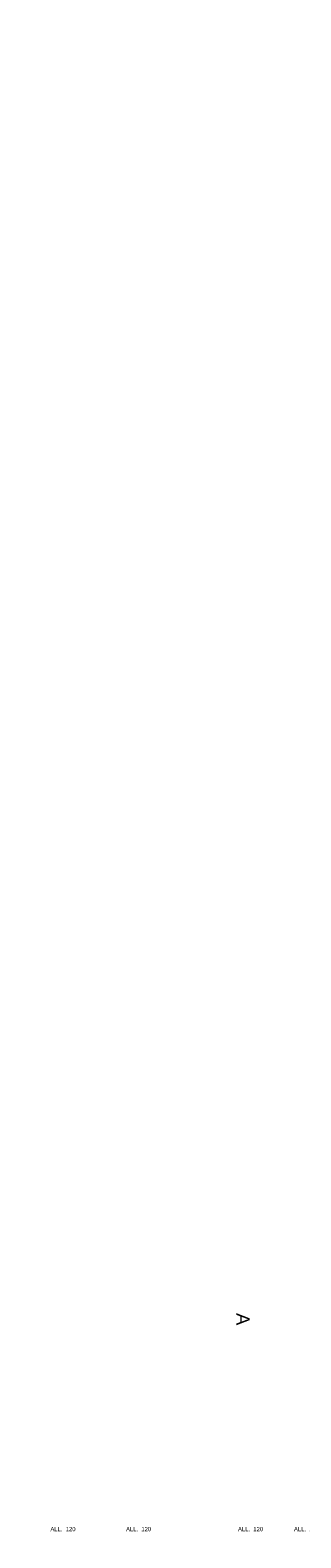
# Model space of a CAD drawing. Header units: metres. Extents: x -27451 to 793200, y -12566 to 75286.
# Tile 5 of 27: x 23754 to 31488, y 32142 to 75286. Entities that reach past the tile are written whole.
import ezdxf
from ezdxf.enums import TextEntityAlignment as Align

# ---------------------------------------------------------------- set-up
doc = ezdxf.new("R2010")
doc.units = ezdxf.units.M
doc.header["$LTSCALE"] = 50
doc.layers.add('C-COUPES', color=10, linetype='Continuous', lineweight=0)
doc.layers.add('R-COT50', color=7, linetype='Continuous', lineweight=0)
doc.styles.add('AAP Fort', font='swiss.ttf')
doc.styles.add('Cotation', font='Romans.shx')

msp = doc.modelspace()

# ---------------------------------------------------------------- texts
at = {"layer": 'C-COUPES', "style": 'AAP Fort'}
msp.add_attdef('A', text='A', height=375, rotation=269.999997, dxfattribs=at).set_placement((29835.76, 38398.37), align=Align.MIDDLE_CENTER)
at = {"layer": 'R-COT50', "insert": (28911.32, -479.79), "char_height": 120, "width": 1968.5722, "attachment_point": 4, "rotation": 90, "style": 'AAP Fort'}
msp.add_mtext('\\pi628.79;{\\fArial|b0|i0|c0|p34;ALL.  155}', dxfattribs=at)
at = {"layer": 'R-COT50', "char_height": 120, "width": 1968.5722, "attachment_point": 4, "style": 'Cotation'}
for insert in [(23703.13, 32390.65), (25864.05, 32390.65), (29064.05, 32390.65), (30664.05, 32390.65)]:
    msp.add_mtext('\\pi629.44;{\\fArial|b0|i0|c0|p34;ALL.  120}', dxfattribs=dict(at, insert=insert))

doc.saveas('drawing.dxf')
